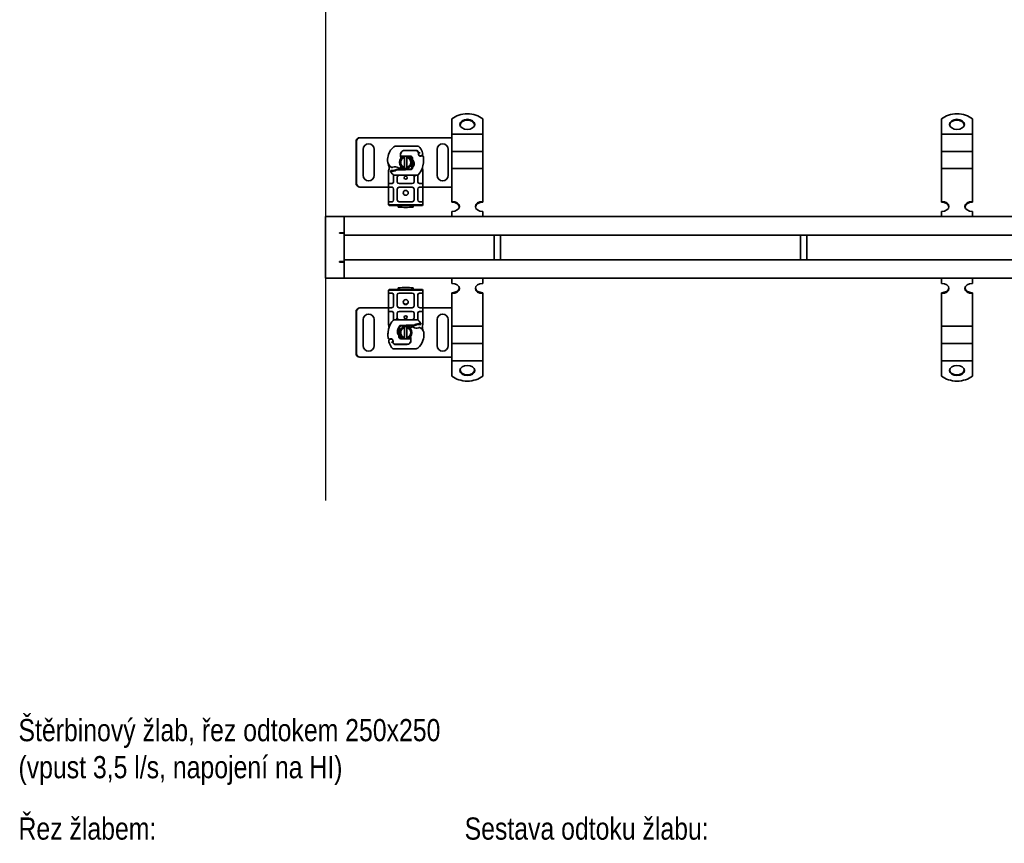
# Model space of a CAD drawing. Header units: millimetres. Extents: x -300186 to 535068, y -28581 to 763298.
# Tile 88 of 256: x -1219 to -420, y 138328 to 138996. Entities that reach past the tile are written whole.
import ezdxf

# ---------------------------------------------------------------- set-up
doc = ezdxf.new("R2010")
doc.units = ezdxf.units.MM
doc.header["$LTSCALE"] = 10
doc.layers.add('ACO_TEXT', color=7, linetype='Continuous', lineweight=30)
doc.layers.add('Visible (ISO)', color=7, linetype='Continuous', lineweight=35)
doc.layers.add('netisk', color=30, linetype='Continuous', plot=False)
doc.styles.add('ACO', font='arial.ttf', dxfattribs={"width": 0.8})

msp = doc.modelspace()

# ---------------------------------------------------------------- linework, layer by layer
at = {"layer": 'netisk', "lineweight": -3}
msp.add_lwpolyline([(-970.748, 139750.134), (-970.748, 138605.895)], dxfattribs=at)
at = {"layer": 'Visible (ISO)'}
for p, q in [((-868.248, 138915.313), (-868.248, 138904.068)), ((-843.248, 138915.313), (-843.248, 138904.068)), ((-471.248, 138915.313), (-471.248, 138904.068)), ((-446.248, 138915.313), (-446.248, 138904.068)), ((-868.248, 138904.068), (-868.248, 138902.988)), ((-868.248, 138896.715), (-868.248, 138902.988)), ((-843.248, 138902.988), (-868.248, 138902.988)), ((-843.248, 138904.068), (-843.248, 138902.988)), ((-843.248, 138896.715), (-843.248, 138902.988)), ((-471.248, 138904.068), (-471.248, 138902.988)), ((-471.248, 138896.715), (-471.248, 138902.988)), ((-446.248, 138902.988), (-471.248, 138902.988)), ((-446.248, 138904.068), (-446.248, 138902.988)), ((-446.248, 138896.715), (-446.248, 138902.988)), ((-946.048, 138863.112), (-946.048, 138897.112)), ((-945.667, 138897.112), (-945.667, 138863.112)), ((-943.103, 138900.112), (-942.722, 138900.112)), ((-941.582, 138900.112), (-942.722, 138900.112)), ((-940.748, 138900.112), (-941.582, 138900.112)), ((-870.748, 138900.112), (-940.748, 138900.112)), ((-895.959, 138893.212), (-914.184, 138893.212)), ((-869.914, 138900.112), (-870.748, 138900.112)), ((-868.775, 138900.112), (-869.914, 138900.112)), ((-868.393, 138900.112), (-868.775, 138900.112)), ((-868.248, 138896.715), (-868.248, 138893.217)), ((-868.248, 138893.217), (-868.248, 138889.003)), ((-843.248, 138896.715), (-843.248, 138893.217)), ((-843.248, 138893.217), (-843.248, 138889.003)), ((-471.248, 138896.715), (-471.248, 138893.217)), ((-471.248, 138893.217), (-471.248, 138889.003)), ((-446.248, 138896.715), (-446.248, 138893.217)), ((-446.248, 138893.217), (-446.248, 138889.003)), ((-940.248, 138869.612), (-940.248, 138890.612)), ((-931.248, 138890.612), (-931.248, 138869.612)), ((-909.927, 138884.712), (-909.326, 138884.712)), ((-909.326, 138884.712), (-909.885, 138885.208)), ((-909.326, 138884.712), (-908.848, 138884.712)), ((-908.813, 138885.212), (-908.881, 138885.212)), ((-908.813, 138884.712), (-908.848, 138884.712)), ((-906.248, 138885.212), (-908.813, 138885.212)), ((-908.813, 138884.712), (-907.708, 138884.712)), ((-906.948, 138889.612), (-907.716, 138889.612)), ((-906.948, 138889.712), (-897.412, 138889.712)), ((-897.412, 138889.612), (-906.948, 138889.612)), ((-901.652, 138885.032), (-906.026, 138885.207)), ((-895.384, 138887.981), (-895.589, 138888.434)), ((-895.235, 138886.048), (-895.389, 138886.503)), ((-880.248, 138869.612), (-880.248, 138890.612)), ((-871.248, 138890.612), (-871.248, 138869.612)), ((-868.248, 138882.73), (-868.248, 138889.003)), ((-843.248, 138889.003), (-868.248, 138889.003)), ((-843.248, 138882.73), (-843.248, 138889.003)), ((-471.248, 138882.73), (-471.248, 138889.003)), ((-446.248, 138889.003), (-471.248, 138889.003)), ((-446.248, 138882.73), (-446.248, 138889.003)), ((-906.748, 138876.156), (-906.748, 138884.067)), ((-904.748, 138884.067), (-904.748, 138876.156)), ((-903.561, 138884.608), (-901.672, 138884.532)), ((-868.248, 138882.73), (-868.248, 138879.232)), ((-868.248, 138879.232), (-868.248, 138875.018)), ((-843.248, 138882.73), (-843.248, 138879.232)), ((-843.248, 138879.232), (-843.248, 138875.018)), ((-471.248, 138882.73), (-471.248, 138879.232)), ((-471.248, 138879.232), (-471.248, 138875.018)), ((-446.248, 138882.73), (-446.248, 138879.232)), ((-446.248, 138879.232), (-446.248, 138875.018)), ((-919.748, 138872.833), (-919.748, 138872.046)), ((-919.748, 138872.046), (-919.748, 138864.412)), ((-919.254, 138874.94), (-919.68, 138873.351)), ((-917.902, 138873.611), (-918.177, 138873.218)), ((-915.597, 138869.107), (-915.597, 138868.215)), ((-914.959, 138869.712), (-896.537, 138869.712)), ((-913.239, 138874.346), (-912.315, 138874.612)), ((-912.315, 138874.612), (-912.663, 138874.112)), ((-912.663, 138874.112), (-906.248, 138874.112)), ((-906.248, 138874.612), (-912.315, 138874.612)), ((-901.672, 138874.791), (-906.046, 138874.616)), ((-906.026, 138874.116), (-901.652, 138874.291)), ((-895.899, 138868.215), (-895.899, 138869.107)), ((-891.748, 138872.046), (-891.748, 138873.011)), ((-891.748, 138864.412), (-891.748, 138872.046)), ((-868.248, 138868.745), (-868.248, 138875.018)), ((-843.248, 138875.018), (-868.248, 138875.018)), ((-868.248, 138868.745), (-868.248, 138865.247)), ((-843.248, 138868.745), (-843.248, 138875.018)), ((-843.248, 138868.745), (-843.248, 138865.247)), ((-471.248, 138868.745), (-471.248, 138875.018)), ((-446.248, 138875.018), (-471.248, 138875.018)), ((-471.248, 138868.745), (-471.248, 138865.247)), ((-446.248, 138868.745), (-446.248, 138875.018)), ((-446.248, 138868.745), (-446.248, 138865.247)), ((-919.748, 138864.412), (-919.748, 138862.412)), ((-919.748, 138862.412), (-919.748, 138860.412)), ((-919.248, 138862.912), (-917.097, 138862.912)), ((-915.597, 138868.215), (-915.597, 138864.412)), ((-912.597, 138864.412), (-912.597, 138868.212)), ((-900.399, 138862.912), (-911.097, 138862.912)), ((-898.899, 138868.212), (-898.899, 138864.412)), ((-895.899, 138864.412), (-895.899, 138868.215)), ((-894.399, 138862.912), (-892.248, 138862.912)), ((-891.748, 138862.412), (-891.748, 138864.412)), ((-891.748, 138860.412), (-891.748, 138862.412)), ((-868.248, 138865.247), (-868.248, 138862.113)), ((-868.248, 138862.113), (-868.248, 138848.486)), ((-843.248, 138865.247), (-843.248, 138862.113)), ((-843.248, 138862.113), (-843.248, 138848.486)), ((-471.248, 138865.247), (-471.248, 138862.113)), ((-471.248, 138862.113), (-471.248, 138848.486)), ((-446.248, 138865.247), (-446.248, 138862.113)), ((-446.248, 138862.113), (-446.248, 138848.486)), ((-943.103, 138860.112), (-942.722, 138860.112)), ((-942.722, 138860.112), (-941.582, 138860.112)), ((-941.582, 138860.112), (-940.748, 138860.112)), ((-940.748, 138860.112), (-919.748, 138860.112)), ((-919.748, 138860.412), (-919.748, 138858.412)), ((-919.748, 138858.412), (-919.748, 138849.612)), ((-917.097, 138859.912), (-919.248, 138859.912)), ((-917.153, 138860.112), (-917.153, 138860.112)), ((-915.597, 138858.412), (-915.597, 138849.612)), ((-912.597, 138849.612), (-912.597, 138858.412)), ((-911.097, 138859.912), (-900.399, 138859.912)), ((-898.899, 138858.412), (-898.899, 138849.612)), ((-895.899, 138849.612), (-895.899, 138858.412)), ((-892.248, 138859.912), (-894.399, 138859.912)), ((-894.344, 138860.112), (-894.344, 138860.112)), ((-891.748, 138858.412), (-891.748, 138860.412)), ((-891.748, 138860.112), (-870.748, 138860.112)), ((-891.748, 138849.612), (-891.748, 138858.412)), ((-870.748, 138860.112), (-869.914, 138860.112)), ((-869.914, 138860.112), (-868.775, 138860.112)), ((-868.393, 138860.112), (-868.775, 138860.112)), ((-919.748, 138849.612), (-919.748, 138847.612)), ((-919.748, 138847.612), (-919.748, 138845.612)), ((-919.748, 138845.612), (-916.748, 138845.612)), ((-919.748, 138845.612), (-919.248, 138845.112)), ((-919.248, 138848.112), (-917.097, 138848.112)), ((-916.748, 138845.112), (-919.248, 138845.112)), ((-894.748, 138845.612), (-916.748, 138845.612)), ((-916.748, 138845.112), (-894.748, 138845.112)), ((-911.748, 138845.112), (-911.748, 138843.912)), ((-900.399, 138848.112), (-911.097, 138848.112)), ((-899.748, 138843.912), (-899.748, 138845.112)), ((-894.748, 138845.612), (-891.748, 138845.612)), ((-892.248, 138845.112), (-894.748, 138845.112)), ((-894.399, 138848.112), (-892.248, 138848.112)), ((-892.248, 138845.112), (-891.748, 138845.612)), ((-891.748, 138847.612), (-891.748, 138849.612)), ((-891.748, 138845.612), (-891.748, 138847.612)), ((-868.248, 138847.754), (-868.248, 138848.486)), ((-843.248, 138848.486), (-843.248, 138847.754)), ((-471.248, 138847.754), (-471.248, 138848.486)), ((-446.248, 138848.486), (-446.248, 138847.754)), ((-868.248, 138840.302), (-868.248, 138836.112)), ((-843.248, 138840.302), (-843.248, 138836.112)), ((-471.248, 138840.302), (-471.248, 138836.112)), ((-446.248, 138840.302), (-446.248, 138836.112)), ((-970.748, 138786.112), (-970.748, 138836.112)), ((-967.748, 138836.112), (-970.748, 138836.112)), ((-967.748, 138836.112), (-955.748, 138836.112)), ((-955.748, 138836.112), (1404.252, 138836.112)), ((-955.748, 138836.112), (-955.748, 138823.012)), ((-955.748, 138824.112), (-955.748, 138833.112)), ((-959.498, 138823.012), (-955.748, 138823.012)), ((-959.498, 138822.612), (-959.498, 138823.012)), ((-959.498, 138822.612), (-958.748, 138822.612)), ((-955.748, 138822.612), (-958.748, 138822.612)), ((-957.248, 138823.012), (-957.248, 138822.612)), ((-955.748, 138823.012), (-955.748, 138821.112)), ((1404.252, 138821.112), (-955.748, 138821.112)), ((-955.748, 138821.112), (-955.748, 138801.112)), ((-955.739, 138821.112), (-955.739, 138811.661)), ((-833.998, 138801.112), (-833.998, 138821.112)), ((-828.998, 138801.112), (-828.998, 138821.112)), ((-585.498, 138801.112), (-585.498, 138821.112)), ((-580.498, 138801.112), (-580.498, 138821.112)), ((-955.739, 138810.562), (-955.739, 138801.112)), ((-959.498, 138799.212), (-959.498, 138799.612)), ((-959.498, 138799.612), (-958.748, 138799.612)), ((-955.748, 138799.212), (-959.498, 138799.212)), ((-955.748, 138799.612), (-958.748, 138799.612)), ((-957.248, 138799.612), (-957.248, 138799.212)), ((-955.748, 138801.112), (1404.252, 138801.112)), ((-955.748, 138801.112), (-955.748, 138799.212)), ((-955.748, 138799.212), (-955.748, 138786.112)), ((-955.748, 138789.112), (-955.748, 138798.112)), ((-970.748, 138786.112), (-967.748, 138786.112)), ((-955.748, 138786.112), (-967.748, 138786.112)), ((1404.252, 138786.112), (-955.748, 138786.112)), ((-868.248, 138781.922), (-868.248, 138786.112)), ((-843.248, 138781.922), (-843.248, 138786.112)), ((-471.248, 138781.922), (-471.248, 138786.112)), ((-446.248, 138781.922), (-446.248, 138786.112)), ((-919.248, 138777.112), (-919.748, 138776.612)), ((-916.748, 138776.612), (-919.748, 138776.612)), ((-919.748, 138776.612), (-919.748, 138774.612)), ((-919.748, 138774.612), (-919.748, 138772.612)), ((-919.248, 138777.112), (-916.748, 138777.112)), ((-917.097, 138774.112), (-919.248, 138774.112)), ((-894.748, 138777.112), (-916.748, 138777.112)), ((-916.748, 138776.612), (-894.748, 138776.612)), ((-911.748, 138778.311), (-911.748, 138777.112)), ((-911.097, 138774.112), (-900.399, 138774.112)), ((-899.748, 138777.112), (-899.748, 138778.311)), ((-894.748, 138777.112), (-892.248, 138777.112)), ((-891.748, 138776.612), (-894.748, 138776.612)), ((-892.248, 138774.112), (-894.399, 138774.112)), ((-891.748, 138776.612), (-892.248, 138777.112)), ((-891.748, 138774.612), (-891.748, 138776.612)), ((-891.748, 138772.612), (-891.748, 138774.612)), ((-868.248, 138773.738), (-868.248, 138774.469)), ((-868.248, 138760.11), (-868.248, 138773.738)), ((-843.248, 138774.469), (-843.248, 138773.738)), ((-843.248, 138760.11), (-843.248, 138773.738)), ((-471.248, 138773.738), (-471.248, 138774.469)), ((-471.248, 138760.11), (-471.248, 138773.738)), ((-446.248, 138774.469), (-446.248, 138773.738)), ((-446.248, 138760.11), (-446.248, 138773.738)), ((-919.748, 138772.612), (-919.748, 138763.812)), ((-915.597, 138772.612), (-915.597, 138763.812)), ((-912.597, 138763.812), (-912.597, 138772.612)), ((-898.899, 138772.612), (-898.899, 138763.812)), ((-895.899, 138763.812), (-895.899, 138772.612)), ((-891.748, 138763.812), (-891.748, 138772.612)), ((-946.048, 138725.112), (-946.048, 138759.112)), ((-945.667, 138759.112), (-945.667, 138725.112)), ((-943.103, 138762.112), (-942.722, 138762.112)), ((-941.582, 138762.112), (-942.722, 138762.112)), ((-940.748, 138762.112), (-941.582, 138762.112)), ((-919.748, 138762.112), (-940.748, 138762.112)), ((-919.748, 138763.812), (-919.748, 138761.812)), ((-919.748, 138761.812), (-919.748, 138759.812)), ((-919.748, 138759.812), (-919.748, 138757.812)), ((-919.748, 138757.812), (-919.748, 138750.177)), ((-919.248, 138762.312), (-917.097, 138762.312)), ((-917.097, 138759.312), (-919.248, 138759.312)), ((-917.153, 138762.112), (-917.153, 138762.112)), ((-915.597, 138757.812), (-915.597, 138754.008)), ((-912.597, 138754.012), (-912.597, 138757.812)), ((-900.399, 138762.312), (-911.097, 138762.312)), ((-911.097, 138759.312), (-900.399, 138759.312)), ((-898.899, 138757.812), (-898.899, 138754.012)), ((-895.899, 138754.008), (-895.899, 138757.812)), ((-894.399, 138762.312), (-892.248, 138762.312)), ((-892.248, 138759.312), (-894.399, 138759.312)), ((-894.344, 138762.112), (-894.344, 138762.112)), ((-891.748, 138761.812), (-891.748, 138763.812)), ((-870.748, 138762.112), (-891.748, 138762.112)), ((-891.748, 138759.812), (-891.748, 138761.812)), ((-891.748, 138757.812), (-891.748, 138759.812)), ((-891.748, 138750.177), (-891.748, 138757.812)), ((-869.914, 138762.112), (-870.748, 138762.112)), ((-868.775, 138762.112), (-869.914, 138762.112)), ((-868.393, 138762.112), (-868.775, 138762.112)), ((-868.248, 138756.976), (-868.248, 138760.11)), ((-868.248, 138753.478), (-868.248, 138756.976)), ((-843.248, 138756.976), (-843.248, 138760.11)), ((-843.248, 138753.478), (-843.248, 138756.976)), ((-471.248, 138756.976), (-471.248, 138760.11)), ((-471.248, 138753.478), (-471.248, 138756.976)), ((-446.248, 138756.976), (-446.248, 138760.11)), ((-446.248, 138753.478), (-446.248, 138756.976)), ((-940.248, 138731.612), (-940.248, 138752.612)), ((-931.248, 138752.612), (-931.248, 138731.612)), ((-919.748, 138750.177), (-919.748, 138749.212)), ((-915.597, 138754.008), (-915.597, 138753.117)), ((-896.537, 138752.512), (-914.959, 138752.512)), ((-895.899, 138753.117), (-895.899, 138754.008)), ((-893.594, 138748.613), (-893.319, 138749.005)), ((-891.748, 138749.39), (-891.748, 138750.177)), ((-880.248, 138731.612), (-880.248, 138752.612)), ((-871.248, 138752.612), (-871.248, 138731.612)), ((-868.248, 138753.478), (-868.248, 138747.205)), ((-843.248, 138753.478), (-843.248, 138747.205)), ((-471.248, 138753.478), (-471.248, 138747.205)), ((-446.248, 138753.478), (-446.248, 138747.205)), ((-905.47, 138748.107), (-909.844, 138747.932)), ((-909.824, 138747.432), (-905.45, 138747.608)), ((-906.748, 138738.156), (-906.748, 138746.067)), ((-898.833, 138748.112), (-905.248, 138748.112)), ((-905.248, 138747.612), (-899.181, 138747.612)), ((-904.748, 138746.067), (-904.748, 138738.156)), ((-899.181, 138747.612), (-898.833, 138748.112)), ((-898.257, 138747.877), (-899.181, 138747.612)), ((-892.242, 138747.283), (-891.816, 138748.873)), ((-868.248, 138742.991), (-868.248, 138747.205)), ((-868.248, 138747.205), (-843.248, 138747.205)), ((-868.248, 138739.493), (-868.248, 138742.991)), ((-843.248, 138742.991), (-843.248, 138747.205)), ((-843.248, 138739.493), (-843.248, 138742.991)), ((-471.248, 138742.991), (-471.248, 138747.205)), ((-471.248, 138747.205), (-446.248, 138747.205)), ((-471.248, 138739.493), (-471.248, 138742.991)), ((-446.248, 138742.991), (-446.248, 138747.205)), ((-446.248, 138739.493), (-446.248, 138742.991)), ((-916.262, 138736.175), (-916.107, 138735.72)), ((-916.112, 138734.242), (-915.907, 138733.789)), ((-909.844, 138737.191), (-905.47, 138737.016)), ((-907.935, 138737.615), (-909.824, 138737.691)), ((-905.248, 138737.012), (-902.683, 138737.012)), ((-902.683, 138737.512), (-903.789, 138737.512)), ((-902.683, 138737.512), (-902.648, 138737.512)), ((-902.683, 138737.012), (-902.615, 138737.012)), ((-902.17, 138737.512), (-902.648, 138737.512)), ((-901.569, 138737.512), (-902.17, 138737.512)), ((-902.17, 138737.512), (-901.611, 138737.015)), ((-868.248, 138739.493), (-868.248, 138733.22)), ((-868.248, 138729.006), (-868.248, 138733.22)), ((-868.248, 138733.22), (-843.248, 138733.22)), ((-843.248, 138739.493), (-843.248, 138733.22)), ((-843.248, 138729.006), (-843.248, 138733.22)), ((-471.248, 138739.493), (-471.248, 138733.22)), ((-471.248, 138729.006), (-471.248, 138733.22)), ((-471.248, 138733.22), (-446.248, 138733.22)), ((-446.248, 138739.493), (-446.248, 138733.22)), ((-446.248, 138729.006), (-446.248, 138733.22)), ((-915.537, 138729.012), (-897.312, 138729.012)), ((-914.084, 138732.612), (-904.548, 138732.612)), ((-904.548, 138732.512), (-914.084, 138732.512)), ((-904.548, 138732.612), (-903.78, 138732.612)), ((-868.248, 138725.508), (-868.248, 138729.006)), ((-868.248, 138725.508), (-868.248, 138719.235)), ((-843.248, 138725.508), (-843.248, 138729.006)), ((-843.248, 138725.508), (-843.248, 138719.235)), ((-471.248, 138725.508), (-471.248, 138729.006)), ((-471.248, 138725.508), (-471.248, 138719.235)), ((-446.248, 138725.508), (-446.248, 138729.006)), ((-446.248, 138725.508), (-446.248, 138719.235)), ((-943.103, 138722.112), (-942.722, 138722.112)), ((-942.722, 138722.112), (-941.582, 138722.112)), ((-941.582, 138722.112), (-940.748, 138722.112)), ((-940.748, 138722.112), (-870.748, 138722.112)), ((-870.748, 138722.112), (-869.914, 138722.112)), ((-869.914, 138722.112), (-868.775, 138722.112)), ((-868.393, 138722.112), (-868.775, 138722.112)), ((-868.248, 138718.155), (-868.248, 138719.235)), ((-868.248, 138719.235), (-843.248, 138719.235)), ((-868.248, 138706.91), (-868.248, 138718.155)), ((-843.248, 138718.155), (-843.248, 138719.235)), ((-843.248, 138706.91), (-843.248, 138718.155)), ((-471.248, 138718.155), (-471.248, 138719.235)), ((-471.248, 138719.235), (-446.248, 138719.235)), ((-471.248, 138706.91), (-471.248, 138718.155)), ((-446.248, 138718.155), (-446.248, 138719.235)), ((-446.248, 138706.91), (-446.248, 138718.155))]:
    msp.add_line(p, q, dxfattribs=at)
for centre, radius in [((-905.748, 138867.662), 1.25), ((-905.748, 138855.412), 2), ((-905.748, 138766.812), 2), ((-905.748, 138754.562), 1.25)]:
    msp.add_circle(centre, radius, dxfattribs=at)
for centre, radius, start, end in [((-935.748, 138890.612), 4.5, 0, 180), ((-906.463, 138882.026), 14, 130.049805, 161.428872), ((-914.184, 138891.212), 2, 90, 130.049805), ((-895.959, 138891.212), 2, 31.993058, 90), ((-875.748, 138890.612), 4.5, 0, 180), ((-905.515, 138881.707), 15, 161.428872, 181.608611), ((-905.748, 138880.112), 5, 101.536959, 258.463041), ((-902.015, 138885.895), 8, 170.594428, 198.816173), ((-902.015, 138885.895), 7.9, 170.594428, 184.984532), ((-906.948, 138886.712), 3, 90, 170.594428), ((-906.948, 138886.712), 2.9, 90, 170.594428), ((-905.748, 138880.112), 5, 78.463041, 101.536959), ((-906.248, 138879.662), 5.55, 87.707557, 90), ((-905.748, 138880.112), 5, 281.536959, 78.463041), ((-901.712, 138883.533), 1.5, 344.700614, 87.707557), ((-897.412, 138887.612), 2.1, 25.016064, 90), ((-897.412, 138887.612), 2, 24.291063, 90), ((-914.448, 138879.662), 20.9, 23.268243, 25.016064), ((-893.598, 138887.111), 1.891, 160.068623, 198.730206), ((-893.695, 138887.112), 1.75, 152.56641, 19.747063), ((-895.658, 138887.858), 0.3, 340.068623, 24.291063), ((-894.288, 138886.369), 1, 198.730206, 231.398791), ((-893.695, 138887.112), 1.95, 231.398791, 296.051743), ((-914.448, 138879.662), 23.8, 19.747063, 31.993058), ((-892.399, 138884.461), 1, 5.82991, 116.051743), ((-914.512, 138881.455), 6, 181.608611, 235.959149), ((-905.748, 138879.662), 14, 187.172778, 195.233118), ((-905.748, 138880.112), 4.08, 104.187983, 255.812017), ((-906.248, 138879.662), 5.05, 123.906755, 131.929174), ((-905.748, 138880.112), 4.08, 284.187983, 75.812017), ((-901.712, 138883.533), 1, 344.670664, 87.707557), ((-913.291, 138882.328), 22, 340.528995, 5.82991), ((-935.748, 138869.612), 4.5, 180, 0), ((-905.748, 138879.662), 14, 207.404614, 222.531854), ((-912.832, 138883.941), 9, 235.959149, 241.679841), ((-916.494, 138888.595), 15.05, 267.201453, 268.348671), ((-916.865, 138876.458), 0.5, 241.679841, 295.810573), ((-916.494, 138888.595), 15.55, 268.348676, 271.608611), ((-916.494, 138888.595), 15.05, 268.348676, 271.608611), ((-914.448, 138871.462), 5.05, 59.490078, 108.992638), ((-916.241, 138879.598), 6.05, 271.608611, 299.753211), ((-914.959, 138871.212), 1.5, 222.531854, 270), ((-916.241, 138879.598), 6.55, 271.608611, 303.107705), ((-911.097, 138868.212), 1.5, 90, 180), ((-911.138, 138875.916), 0.5, 233.384817, 296.268951), ((-913.13, 138879.952), 5, 296.268951, 311.169435), ((-906.248, 138879.662), 5.05, 224.023286, 270), ((-912.8, 138879.575), 4.5, 311.169435, 319.683883), ((-905.748, 138880.112), 5, 258.463041, 281.536959), ((-906.248, 138879.662), 5.05, 270, 272.292443), ((-906.248, 138879.662), 5.55, 270, 272.292443), ((-901.712, 138875.79), 1, 272.292443, 15.763757), ((-901.712, 138875.79), 1.5, 272.292443, 7.399337), ((-900.399, 138868.212), 1.5, 38.57673, 42.341617), ((-900.399, 138868.212), 1.5, 0, 38.57673), ((-896.537, 138871.212), 1.5, 270, 317.468146), ((-905.748, 138879.662), 14, 317.468146, 340.528995), ((-875.748, 138869.612), 4.5, 180, 0), ((-917.097, 138864.412), 1.5, 280.041733, 0), ((-911.097, 138864.412), 1.5, 180, 270), ((-900.399, 138864.412), 1.5, 270, 0), ((-894.399, 138864.412), 1.5, 180, 259.958267), ((-917.097, 138858.412), 1.5, 0, 79.958267), ((-911.097, 138858.412), 1.5, 90, 180), ((-905.748, 138854.912), 2.25, 35.723822, 144.276178), ((-900.399, 138858.412), 1.5, 0, 90), ((-894.399, 138858.412), 1.5, 100.041733, 180), ((-917.097, 138849.612), 1.5, 280.041733, 0), ((-911.097, 138849.612), 1.5, 180, 270), ((-900.399, 138849.612), 1.5, 270, 0), ((-894.399, 138849.612), 1.5, 180, 259.958267), ((-905.748, 138903.612), 60, 264.26083, 275.73917), ((-917.097, 138772.612), 1.5, 0, 79.958267), ((-911.097, 138772.612), 1.5, 90, 180), ((-905.748, 138718.612), 60, 84.26083, 95.73917), ((-900.399, 138772.612), 1.5, 0, 90), ((-894.399, 138772.612), 1.5, 100.041733, 180), ((-905.748, 138767.311), 2.25, 215.723822, 324.276178), ((-935.748, 138752.612), 4.5, 0, 180), ((-917.097, 138763.812), 1.5, 280.041733, 0), ((-917.097, 138757.812), 1.5, 0, 79.958267), ((-911.097, 138763.812), 1.5, 180, 270), ((-911.097, 138757.812), 1.5, 90, 180), ((-900.399, 138763.812), 1.5, 270, 0), ((-900.399, 138757.812), 1.5, 0, 90), ((-894.399, 138763.812), 1.5, 180, 259.958267), ((-894.399, 138757.812), 1.5, 100.041733, 180), ((-875.748, 138752.612), 4.5, 0, 180), ((-905.748, 138742.562), 14, 137.468146, 160.528995), ((-914.959, 138751.012), 1.5, 90, 137.468146), ((-911.097, 138754.012), 1.5, 180, 218.57673), ((-911.097, 138754.012), 1.5, 218.57673, 222.341617), ((-900.399, 138754.012), 1.5, 270, 0), ((-895.255, 138742.625), 6.55, 91.608611, 123.107705), ((-896.537, 138751.012), 1.5, 42.531854, 90), ((-895.002, 138733.629), 15.55, 88.348676, 91.608611), ((-905.748, 138742.562), 14, 27.404614, 42.531854), ((-898.206, 138739.895), 22, 160.528995, 185.82991), ((-909.784, 138746.433), 1.5, 92.292443, 187.399337), ((-909.784, 138746.433), 1, 92.292443, 195.763757), ((-905.748, 138742.112), 5, 101.536959, 258.463041), ((-905.748, 138742.112), 4.08, 104.187983, 255.812017), ((-905.748, 138742.112), 5, 78.463041, 101.536959), ((-905.248, 138742.562), 5.55, 90, 92.292443), ((-905.248, 138742.562), 5.05, 90, 92.292443), ((-905.248, 138742.562), 5.05, 44.023286, 90), ((-905.748, 138742.112), 5, 281.536959, 78.463041), ((-905.748, 138742.112), 4.08, 284.187983, 75.812017), ((-898.696, 138742.648), 4.5, 131.169435, 139.683883), ((-898.367, 138742.272), 5, 116.268951, 131.169435), ((-900.358, 138746.307), 0.5, 53.384817, 116.268951), ((-897.048, 138750.762), 5.05, 239.490078, 288.992638), ((-895.255, 138742.625), 6.05, 91.608611, 119.753211), ((-895.002, 138733.629), 15.05, 88.348676, 91.608611), ((-894.632, 138745.765), 0.5, 61.679841, 115.810573), ((-895.002, 138733.628), 15.05, 87.201453, 88.348671), ((-898.664, 138738.283), 9, 55.959149, 61.679841), ((-896.985, 138740.769), 6, 1.608611, 55.959149), ((-905.748, 138742.562), 14, 7.172778, 15.233118), ((-919.097, 138737.762), 1, 185.82991, 296.051743), ((-917.801, 138735.112), 1.75, 332.56641, 199.747063), ((-897.048, 138742.562), 23.8, 199.747063, 211.993058), ((-917.801, 138735.112), 1.95, 51.398791, 116.051743), ((-917.209, 138735.854), 1, 18.730206, 51.398791), ((-897.048, 138742.562), 20.9, 203.268243, 205.016064), ((-915.838, 138734.366), 0.3, 160.068623, 204.291063), ((-917.898, 138735.113), 1.891, 340.068623, 18.730206), ((-914.084, 138734.612), 2.1, 205.016064, 270), ((-914.084, 138734.612), 2, 204.291063, 270), ((-909.784, 138738.69), 1.5, 164.700614, 267.707557), ((-909.784, 138738.69), 1, 164.670664, 267.707557), ((-905.748, 138742.112), 5, 258.463041, 281.536959), ((-905.248, 138742.562), 5.55, 267.707557, 270), ((-904.548, 138735.512), 2.9, 270, 350.594428), ((-904.548, 138735.512), 3, 270, 350.594428), ((-905.248, 138742.562), 5.05, 303.906755, 311.929174), ((-909.481, 138736.329), 8, 350.594428, 18.816173), ((-909.481, 138736.329), 7.9, 350.594428, 4.984532), ((-905.033, 138740.197), 14, 310.049805, 341.428872), ((-905.981, 138740.516), 15, 341.428872, 1.608611), ((-935.748, 138731.612), 4.5, 180, 0), ((-915.537, 138731.012), 2, 211.993058, 270), ((-897.312, 138731.012), 2, 270, 310.049805), ((-875.748, 138731.612), 4.5, 180, 0)]:
    msp.add_arc(centre, radius, start, end, dxfattribs=at)
for centre, major_axis, ratio, start_param, end_param in [((-855.748, 138908.501), (-16, 0), 0.6819984, 3.8157232, 5.6090548), ((-458.748, 138908.501), (-16, 0), 0.6819984, 3.8157232, 5.6090548), ((-855.748, 138910.157), (6, 0), 0.6819984, 0.0894834, 3.0521092), ((-458.748, 138910.157), (6, 0), 0.6819984, 0.0894834, 3.0521092), ((-943.103, 138897.112), (0, 3), 0.9816272, 0, 1.5707963), ((-942.722, 138897.112), (0, 3), 0.9816272, 0, 1.5707963), ((-868.775, 138897.112), (0, 3), 0.9816272, 6.1034425, 6.2831853), ((-868.393, 138897.112), (0, 3), 0.9816272, 6.2339758, 6.2831853), ((-903.452, 138879.953), (2.762, -2.806), 0.9486785, 1.5705923, 1.5808062), ((-901.401, 138883.347), (0.675, 1.127), 0.8654957, 4.6404634, 5.0249285), ((-900.399, 138868.212), (2, 0), 0.75, 0.673291, 1.5707963), ((-900.399, 138868.212), (2, 0), 0.75, 0, 0.673291), ((-892.696, 138876.087), (0.497, -0.052), 0.800335, 6.0474348, 6.3234718), ((-892.696, 138876.087), (0.497, -0.052), 0.800335, 6.2810108, 6.342326), ((-892.625, 138875.022), (0.494, 0.078), 0.5235045, 0.0005288, 0.0081436), ((-892.625, 138875.022), (0.494, 0.078), 0.5235045, 0.0005288, 0.0081436), ((-943.103, 138863.112), (0, -3), 0.9816272, 4.712389, 6.2831853), ((-942.722, 138863.112), (0, -3), 0.9816272, 4.712389, 6.2831853), ((-868.775, 138863.112), (0, -3), 0.9816272, 0, 0.1797428), ((-868.393, 138863.112), (0, -3), 0.9816272, 0, 0.0492095), ((-868.248, 138844.394), (6, 0), 0.6819984, 4.712389, 7.8539816), ((-868.248, 138843.662), (6, 0), 0.6819984, 0.0894834, 1.5707963), ((-843.248, 138844.394), (-6, 0), 0.6819984, 4.712389, 7.8539816), ((-843.248, 138843.662), (-6, 0), 0.6819984, 4.712389, 6.1937019), ((-471.248, 138844.394), (6, 0), 0.6819984, 4.712389, 7.8539816), ((-471.248, 138843.662), (6, 0), 0.6819984, 0.0894834, 1.5707963), ((-446.248, 138844.394), (-6, 0), 0.6819984, 4.712389, 7.8539816), ((-446.248, 138843.662), (-6, 0), 0.6819984, 4.712389, 6.1937019), ((-955.748, 138811.112), (0, -1.5), 0.0063179, 1.1955778, 1.9460149), ((-868.248, 138777.83), (6, 0), 0.6819984, 4.712389, 7.8539816), ((-843.248, 138777.83), (-6, 0), 0.6819984, 4.712389, 7.8539816), ((-471.248, 138777.83), (6, 0), 0.6819984, 4.712389, 7.8539816), ((-446.248, 138777.83), (-6, 0), 0.6819984, 4.712389, 7.8539816), ((-868.248, 138778.561), (6, 0), 0.6819984, 4.712389, 6.1937019), ((-843.248, 138778.561), (-6, 0), 0.6819984, 0.0894834, 1.5707963), ((-471.248, 138778.561), (6, 0), 0.6819984, 4.712389, 6.1937019), ((-446.248, 138778.561), (-6, 0), 0.6819984, 0.0894834, 1.5707963), ((-943.103, 138759.112), (0, 3), 0.9816272, 0, 1.5707963), ((-942.722, 138759.112), (0, 3), 0.9816272, 0, 1.5707963), ((-868.775, 138759.112), (0, 3), 0.9816272, 6.1034425, 6.2831853), ((-868.393, 138759.112), (0, 3), 0.9816272, 6.2339758, 6.2831853), ((-911.097, 138754.012), (-2, 0), 0.75, 0, 0.673291), ((-911.097, 138754.012), (-2, 0), 0.75, 0.673291, 1.5707963), ((-918.871, 138747.201), (-0.494, -0.078), 0.5235045, 0.0005288, 0.0081436), ((-918.871, 138747.201), (-0.494, -0.078), 0.5235045, 0.0005288, 0.0081436), ((-918.8, 138746.137), (-0.497, 0.052), 0.800335, 6.0474348, 6.3234718), ((-918.8, 138746.137), (-0.497, 0.052), 0.800335, 6.2810108, 6.342326), ((-910.095, 138738.876), (-0.675, -1.127), 0.8654957, 4.6404634, 5.0249285), ((-908.044, 138742.27), (-2.762, 2.806), 0.9486785, 1.5705923, 1.5808062), ((-943.103, 138725.112), (0, -3), 0.9816272, 4.712389, 6.2831853), ((-942.722, 138725.112), (0, -3), 0.9816272, 4.712389, 6.2831853), ((-868.775, 138725.112), (0, -3), 0.9816272, 0, 0.1797428), ((-868.393, 138725.112), (0, -3), 0.9816272, 0, 0.0492095), ((-855.748, 138712.066), (-6, 0), 0.6819984, 0.0894834, 3.0521092), ((-458.748, 138712.066), (-6, 0), 0.6819984, 0.0894834, 3.0521092), ((-855.748, 138713.722), (16, 0), 0.6819984, 3.8157232, 5.6090548), ((-458.748, 138713.722), (16, 0), 0.6819984, 3.8157232, 5.6090548)]:
    msp.add_ellipse(centre, major_axis=major_axis, ratio=ratio, start_param=start_param, end_param=end_param, dxfattribs=at)
for centre, major_axis in [((-855.748, 138910.888), (-6, 0)), ((-458.748, 138910.888), (-6, 0)), ((-855.748, 138711.335), (6, 0)), ((-458.748, 138711.335), (6, 0))]:
    msp.add_ellipse(centre, major_axis=major_axis, ratio=0.6819984, dxfattribs=at)
for points, knots in [([(-908.881, 138885.212), (-908.991, 138885.212), (-909.112, 138885.211), (-909.272, 138885.211), (-909.4, 138885.211), (-909.514, 138885.21), (-909.657, 138885.209), (-909.749, 138885.209), (-909.827, 138885.208), (-909.872, 138885.208), (-909.885, 138885.208), (-909.885, 138885.208)], [-0.73937491, -0.73937491, -0.73937491, -0.73937491, -0.70828524, -0.70828524, -0.68958817, -0.6708911, -0.6708911, -0.63379815, -0.63379815, -0.6153592, -0.59692025, -0.59692025, -0.59692025, -0.59692025]), ([(-894.095, 138887.746), (-894.096, 138887.746), (-894.098, 138887.747), (-894.192, 138887.777), (-894.286, 138887.801), (-894.474, 138887.841), (-894.568, 138887.857), (-894.778, 138887.886), (-894.888, 138887.896), (-895.066, 138887.91), (-895.134, 138887.913), (-895.225, 138887.917), (-895.248, 138887.918), (-895.248, 138887.918)], [-0.0004584, -0.0004584, -0.0004584, -0.0004584, 0, 0, 0.02913138, 0.02913138, 0.0589228, 0.0589228, 0.09920174, 0.09920174, 0.13620105, 0.13620105, 0.17180901, 0.17180901, 0.17180901, 0.17180901]), ([(-892.838, 138885.36), (-892.939, 138885.31), (-893.04, 138885.272), (-893.352, 138885.18), (-893.558, 138885.159), (-893.907, 138885.169), (-894.055, 138885.191), (-894.298, 138885.255), (-894.396, 138885.29), (-894.651, 138885.405), (-894.793, 138885.499), (-894.909, 138885.59)], [-1.75335063, -1.75335063, -1.75335063, -1.75335063, -1.69086956, -1.69086956, -1.5574964, -1.5574964, -1.44651522, -1.44651522, -1.36142111, -1.36142111, -1.20865089, -1.20865089, -1.20865089, -1.20865089]), ([(-891.404, 138884.563), (-891.405, 138884.564), (-891.405, 138884.565), (-891.432, 138884.826), (-891.562, 138885.082), (-891.796, 138885.259)], [-0.000249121, -0.000249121, -0.000249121, -0.000249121, 0, 0, 0.051262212, 0.051262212, 0.051262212, 0.051262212]), ([(-919.914, 138878.844), (-919.892, 138878.799), (-919.873, 138878.757), (-919.856, 138878.717), (-919.839, 138878.677), (-919.823, 138878.638), (-919.809, 138878.6), (-919.795, 138878.562), (-919.781, 138878.524), (-919.768, 138878.485), (-919.742, 138878.406), (-919.718, 138878.322), (-919.695, 138878.227), (-919.673, 138878.133), (-919.653, 138878.027), (-919.639, 138877.914)], [0, 0, 0, 0, 0.1428571, 0.1428571, 0.1428571, 0.2857143, 0.2857143, 0.2857143, 0.4285714, 0.4285714, 0.4285714, 0.7142857, 0.7142857, 0.7142857, 1, 1, 1, 1]), ([(-900.9, 138882.68), (-900.877, 138882.777), (-900.853, 138882.875), (-900.803, 138883.069), (-900.777, 138883.166), (-900.75, 138883.262)], [0.000086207, 0.000086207, 0.000086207, 0.000086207, 0.034187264, 0.034187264, 0.068336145, 0.068336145, 0.068336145, 0.068336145]), ([(-900.79, 138882.572), (-899.984, 138881.753), (-899.542, 138880.579), (-899.604, 138879.437), (-899.661, 138878.393), (-900.135, 138877.366), (-900.9, 138876.643)], [-1.690857, -1.690857, -1.690857, -1.690857, -0.8595433, -0.8595433, -0.8595433, -0.0993036, -0.0993036, -0.0993036, -0.0993036]), ([(-900.748, 138883.269), (-900.736, 138883.159), (-900.737, 138883.048), (-900.761, 138882.825), (-900.785, 138882.711), (-900.818, 138882.601)], [0, 0, 0, 0, 0.035252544, 0.035252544, 0.073381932, 0.073381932, 0.073381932, 0.073381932]), ([(-900.79, 138882.572), (-900.736, 138882.587), (-900.683, 138882.604), (-900.578, 138882.641), (-900.527, 138882.661), (-900.477, 138882.683)], [0.000051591, 0.000051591, 0.000051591, 0.000051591, 0.018712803, 0.018712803, 0.037300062, 0.037300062, 0.037300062, 0.037300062]), ([(-900.477, 138882.683), (-899.562, 138881.852), (-899.007, 138880.636), (-898.967, 138879.403), (-898.926, 138878.164), (-899.401, 138876.922), (-900.225, 138875.983)], [0.15146889, 0.15146889, 0.15146889, 0.15146889, 0.52302034, 0.52302034, 0.52302034, 0.89631596, 0.89631596, 0.89631596, 0.89631596]), ([(-891.814, 138877.556), (-891.793, 138877.651), (-891.771, 138877.754), (-891.749, 138877.86), (-891.748, 138877.867)], [-1.16357451, -1.16357451, -1.16357451, -1.16357451, -1.126207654, -1.123496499, -1.123496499, -1.123496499, -1.123496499]), ([(-891.409, 138880.05), (-891.395, 138880.181), (-891.372, 138880.427), (-891.352, 138880.676), (-891.344, 138880.792)], [-0.873699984, -0.873699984, -0.873699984, -0.873699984, -0.831989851, -0.795991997, -0.795991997, -0.795991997, -0.795991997]), ([(-919.256, 138875.983), (-919.256, 138875.982), (-919.256, 138875.981), (-919.167, 138875.653), (-919.158, 138875.3), (-919.254, 138874.94)], [-0.00066404, -0.00066404, -0.00066404, -0.00066404, 0, 0, 0.17719751, 0.17719751, 0.17719751, 0.17719751]), ([(-918.177, 138873.218), (-918.177, 138873.218), (-918.163, 138873.213), (-918.105, 138873.196), (-918.061, 138873.184), (-917.929, 138873.153), (-917.835, 138873.133), (-917.589, 138873.094), (-917.429, 138873.076), (-917.253, 138873.064)], [-0.85555327, -0.85555327, -0.85555327, -0.85555327, -0.81811622, -0.81811622, -0.78070634, -0.78070634, -0.7363735, -0.7363735, -0.68381038, -0.68381038, -0.68381038, -0.68381038]), ([(-917.229, 138873.563), (-917.315, 138873.567), (-917.402, 138873.572), (-917.6, 138873.585), (-917.675, 138873.591), (-917.783, 138873.6), (-917.826, 138873.604), (-917.869, 138873.608), (-917.881, 138873.609), (-917.898, 138873.61), (-917.902, 138873.611), (-917.902, 138873.611)], [-0.052369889, -0.052369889, -0.052369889, -0.052369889, -0.045400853, -0.045400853, -0.035553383, -0.035553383, -0.019250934, -0.019250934, -0.009298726, -0.009298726, 0, 0, 0, 0]), ([(-917.253, 138873.064), (-917.202, 138873.061), (-917.15, 138873.059), (-917.046, 138873.054), (-916.994, 138873.053), (-916.942, 138873.051)], [0, 0, 0, 0, 0.015805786, 0.015805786, 0.031412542, 0.031412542, 0.031412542, 0.031412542]), ([(-916.647, 138876.008), (-916.647, 138876.008), (-916.634, 138876.014), (-916.609, 138876.026), (-916.584, 138876.038), (-916.549, 138876.054), (-916.507, 138876.073), (-916.396, 138876.123), (-916.242, 138876.185), (-916.092, 138876.237)], [0, 0, 0, 0, 0.019723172, 0.019723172, 0.019723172, 0.039446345, 0.039446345, 0.039446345, 0.092041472, 0.092041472, 0.092041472, 0.092041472]), ([(-916.028, 138870.159), (-916.028, 138870.159), (-916.027, 138870.158), (-915.943, 138870.072), (-915.828, 138869.927), (-915.665, 138869.598), (-915.597, 138869.321), (-915.597, 138869.107)], [-0.00066697, -0.00066697, -0.00066697, -0.00066697, 0, 0, 0.09581118, 0.14371677, 0.23952795, 0.23952795, 0.23952795, 0.23952795]), ([(-911.884, 138875.812), (-911.788, 138875.756), (-911.692, 138875.694), (-911.613, 138875.641), (-911.561, 138875.605), (-911.516, 138875.573), (-911.484, 138875.55), (-911.453, 138875.528), (-911.436, 138875.515), (-911.436, 138875.515)], [0, 0, 0, 0, 0.036947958, 0.036947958, 0.036947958, 0.061579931, 0.061579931, 0.061579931, 0.086211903, 0.086211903, 0.086211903, 0.086211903]), ([(-900.843, 138876.41), (-900.853, 138876.449), (-900.862, 138876.488), (-900.881, 138876.566), (-900.891, 138876.605), (-900.9, 138876.643)], [0.000052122, 0.000052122, 0.000052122, 0.000052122, 0.013409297, 0.013409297, 0.026714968, 0.026714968, 0.026714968, 0.026714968]), ([(-900.225, 138875.983), (-900.31, 138876.075), (-900.405, 138876.158), (-900.611, 138876.302), (-900.724, 138876.363), (-900.843, 138876.41)], [-0.08710808, -0.08710808, -0.08710808, -0.08710808, -0.043731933, -0.043731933, -0.000056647, -0.000056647, -0.000056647, -0.000056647]), ([(-899.291, 138869.222), (-899.404, 138869.345), (-899.528, 138869.439), (-899.838, 138869.613), (-900.032, 138869.677), (-900.286, 138869.708), (-900.343, 138869.712), (-900.399, 138869.712)], [0, 0, 0, 0, 0.07046505, 0.07046505, 0.16599187, 0.16599187, 0.19302108, 0.19302108, 0.19302108, 0.19302108]), ([(-895.899, 138869.107), (-895.899, 138869.321), (-895.831, 138869.598), (-895.668, 138869.927), (-895.554, 138870.072), (-895.469, 138870.158), (-895.469, 138870.159), (-895.468, 138870.159)], [0, 0, 0, 0, 0.09581118, 0.14371677, 0.23952795, 0.23952795, 0.24019492, 0.24019492, 0.24019492, 0.24019492]), ([(-892.199, 138876.034), (-892.206, 138875.962), (-892.209, 138875.869), (-892.2, 138875.638), (-892.186, 138875.493), (-892.157, 138875.262), (-892.145, 138875.183), (-892.132, 138875.102)], [0, 0, 0, 0, 0.04716283, 0.04716283, 0.10524063, 0.10524063, 0.13454168, 0.13454168, 0.13454168, 0.13454168]), ([(-892.193, 138876.091), (-892.194, 138876.087), (-892.194, 138876.082), (-892.196, 138876.071), (-892.196, 138876.065), (-892.197, 138876.055), (-892.198, 138876.052), (-892.198, 138876.051)], [0.023345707, 0.023345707, 0.023345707, 0.023345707, 0.025561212, 0.025561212, 0.029992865, 0.029992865, 0.034654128, 0.034654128, 0.034654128, 0.034654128]), ([(-892.131, 138875.1), (-892.069, 138874.705), (-891.978, 138874.271), (-891.857, 138873.753), (-891.839, 138873.679), (-891.822, 138873.606)], [0, 0, 0, 0, 0.14264146, 0.14264146, 0.16601152, 0.16601152, 0.16601152, 0.16601152]), ([(-915.597, 138753.117), (-915.597, 138752.902), (-915.665, 138752.625), (-915.828, 138752.296), (-915.943, 138752.152), (-916.027, 138752.065), (-916.028, 138752.065), (-916.028, 138752.064)], [0, 0, 0, 0, 0.09581118, 0.14371677, 0.23952795, 0.23952795, 0.24019492, 0.24019492, 0.24019492, 0.24019492]), ([(-912.206, 138753.001), (-912.092, 138752.878), (-911.968, 138752.784), (-911.659, 138752.61), (-911.465, 138752.546), (-911.21, 138752.515), (-911.154, 138752.512), (-911.097, 138752.512)], [0, 0, 0, 0, 0.07046505, 0.07046505, 0.16599187, 0.16599187, 0.19302108, 0.19302108, 0.19302108, 0.19302108]), ([(-895.468, 138752.064), (-895.469, 138752.065), (-895.469, 138752.065), (-895.554, 138752.152), (-895.668, 138752.296), (-895.831, 138752.625), (-895.899, 138752.902), (-895.899, 138753.117)], [-0.00066697, -0.00066697, -0.00066697, -0.00066697, 0, 0, 0.09581118, 0.14371677, 0.23952795, 0.23952795, 0.23952795, 0.23952795]), ([(-894.243, 138749.159), (-894.295, 138749.162), (-894.346, 138749.165), (-894.45, 138749.169), (-894.502, 138749.171), (-894.554, 138749.172)], [0, 0, 0, 0, 0.015805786, 0.015805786, 0.031412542, 0.031412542, 0.031412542, 0.031412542]), ([(-893.319, 138749.005), (-893.319, 138749.005), (-893.333, 138749.01), (-893.391, 138749.027), (-893.435, 138749.039), (-893.567, 138749.07), (-893.661, 138749.09), (-893.907, 138749.129), (-894.067, 138749.147), (-894.243, 138749.159)], [-0.85555327, -0.85555327, -0.85555327, -0.85555327, -0.81811622, -0.81811622, -0.78070634, -0.78070634, -0.7363735, -0.7363735, -0.68381038, -0.68381038, -0.68381038, -0.68381038]), ([(-920.087, 138742.173), (-920.101, 138742.043), (-920.125, 138741.797), (-920.144, 138741.547), (-920.152, 138741.431)], [-0.873699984, -0.873699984, -0.873699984, -0.873699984, -0.831989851, -0.795991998, -0.795991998, -0.795991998, -0.795991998]), ([(-919.682, 138744.667), (-919.703, 138744.572), (-919.725, 138744.469), (-919.747, 138744.363), (-919.749, 138744.356)], [-1.16357451, -1.16357451, -1.16357451, -1.16357451, -1.126207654, -1.123496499, -1.123496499, -1.123496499, -1.123496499]), ([(-919.365, 138747.123), (-919.427, 138747.518), (-919.518, 138747.953), (-919.639, 138748.47), (-919.657, 138748.544), (-919.675, 138748.618)], [0, 0, 0, 0, 0.14264146, 0.14264146, 0.16601152, 0.16601152, 0.16601152, 0.16601152]), ([(-919.297, 138746.19), (-919.29, 138746.261), (-919.287, 138746.355), (-919.296, 138746.586), (-919.31, 138746.731), (-919.34, 138746.961), (-919.351, 138747.04), (-919.364, 138747.121)], [0, 0, 0, 0, 0.04716283, 0.04716283, 0.10524063, 0.10524063, 0.13454168, 0.13454168, 0.13454168, 0.13454168]), ([(-919.303, 138746.132), (-919.302, 138746.137), (-919.302, 138746.141), (-919.301, 138746.152), (-919.3, 138746.158), (-919.299, 138746.168), (-919.299, 138746.171), (-919.299, 138746.173)], [0.023345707, 0.023345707, 0.023345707, 0.023345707, 0.025561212, 0.025561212, 0.029992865, 0.029992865, 0.034654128, 0.034654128, 0.034654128, 0.034654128]), ([(-911.02, 138739.54), (-911.935, 138740.371), (-912.489, 138741.587), (-912.529, 138742.82), (-912.57, 138744.059), (-912.095, 138745.302), (-911.272, 138746.24)], [0.15146889, 0.15146889, 0.15146889, 0.15146889, 0.52302034, 0.52302034, 0.52302034, 0.89631596, 0.89631596, 0.89631596, 0.89631596]), ([(-910.706, 138739.651), (-911.513, 138740.471), (-911.954, 138741.644), (-911.892, 138742.786), (-911.836, 138743.83), (-911.362, 138744.858), (-910.597, 138745.58)], [-1.690857, -1.690857, -1.690857, -1.690857, -0.8595433, -0.8595433, -0.8595433, -0.0993036, -0.0993036, -0.0993036, -0.0993036]), ([(-911.272, 138746.24), (-911.187, 138746.148), (-911.092, 138746.065), (-910.885, 138745.921), (-910.772, 138745.861), (-910.653, 138745.813)], [-0.08710808, -0.08710808, -0.08710808, -0.08710808, -0.043731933, -0.043731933, -0.000056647, -0.000056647, -0.000056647, -0.000056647]), ([(-910.653, 138745.813), (-910.643, 138745.774), (-910.634, 138745.736), (-910.615, 138745.658), (-910.605, 138745.619), (-910.597, 138745.58)], [0.000052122, 0.000052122, 0.000052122, 0.000052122, 0.013409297, 0.013409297, 0.026714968, 0.026714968, 0.026714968, 0.026714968]), ([(-899.612, 138746.411), (-899.708, 138746.468), (-899.804, 138746.529), (-899.883, 138746.582), (-899.936, 138746.618), (-899.981, 138746.65), (-900.012, 138746.673), (-900.043, 138746.695), (-900.06, 138746.708), (-900.06, 138746.708)], [0, 0, 0, 0, 0.036947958, 0.036947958, 0.036947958, 0.061579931, 0.061579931, 0.061579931, 0.086211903, 0.086211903, 0.086211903, 0.086211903]), ([(-894.849, 138746.215), (-894.849, 138746.215), (-894.863, 138746.209), (-894.887, 138746.197), (-894.912, 138746.186), (-894.948, 138746.169), (-894.989, 138746.15), (-895.101, 138746.101), (-895.254, 138746.038), (-895.405, 138745.987)], [0, 0, 0, 0, 0.019723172, 0.019723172, 0.019723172, 0.039446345, 0.039446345, 0.039446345, 0.092041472, 0.092041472, 0.092041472, 0.092041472]), ([(-894.268, 138748.661), (-894.181, 138748.656), (-894.094, 138748.651), (-893.896, 138748.638), (-893.821, 138748.632), (-893.713, 138748.623), (-893.671, 138748.62), (-893.628, 138748.616), (-893.615, 138748.614), (-893.598, 138748.613), (-893.594, 138748.613), (-893.594, 138748.613)], [-0.052369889, -0.052369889, -0.052369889, -0.052369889, -0.045400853, -0.045400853, -0.035553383, -0.035553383, -0.019250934, -0.019250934, -0.009298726, -0.009298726, 0, 0, 0, 0]), ([(-892.24, 138746.24), (-892.24, 138746.241), (-892.241, 138746.243), (-892.329, 138746.57), (-892.339, 138746.923), (-892.242, 138747.283)], [-0.00066404, -0.00066404, -0.00066404, -0.00066404, 0, 0, 0.17719751, 0.17719751, 0.17719751, 0.17719751]), ([(-891.582, 138743.379), (-891.604, 138743.424), (-891.623, 138743.466), (-891.64, 138743.506), (-891.657, 138743.547), (-891.673, 138743.585), (-891.687, 138743.623), (-891.702, 138743.661), (-891.715, 138743.699), (-891.728, 138743.738), (-891.754, 138743.817), (-891.779, 138743.901), (-891.801, 138743.996), (-891.823, 138744.091), (-891.843, 138744.196), (-891.858, 138744.31)], [0, 0, 0, 0, 0.1428571, 0.1428571, 0.1428571, 0.2857143, 0.2857143, 0.2857143, 0.4285714, 0.4285714, 0.4285714, 0.7142857, 0.7142857, 0.7142857, 1, 1, 1, 1]), ([(-920.092, 138737.66), (-920.092, 138737.659), (-920.092, 138737.658), (-920.064, 138737.398), (-919.935, 138737.142), (-919.7, 138736.964)], [-0.000249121, -0.000249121, -0.000249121, -0.000249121, 0, 0, 0.051262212, 0.051262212, 0.051262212, 0.051262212]), ([(-918.658, 138736.863), (-918.557, 138736.913), (-918.456, 138736.952), (-918.144, 138737.044), (-917.938, 138737.064), (-917.589, 138737.055), (-917.441, 138737.032), (-917.198, 138736.969), (-917.1, 138736.933), (-916.845, 138736.818), (-916.703, 138736.725), (-916.587, 138736.633)], [-1.75335063, -1.75335063, -1.75335063, -1.75335063, -1.69086956, -1.69086956, -1.5574964, -1.5574964, -1.44651522, -1.44651522, -1.36142111, -1.36142111, -1.20865089, -1.20865089, -1.20865089, -1.20865089]), ([(-917.401, 138734.477), (-917.4, 138734.477), (-917.398, 138734.476), (-917.305, 138734.446), (-917.211, 138734.422), (-917.022, 138734.382), (-916.929, 138734.366), (-916.719, 138734.338), (-916.608, 138734.327), (-916.431, 138734.314), (-916.362, 138734.31), (-916.271, 138734.306), (-916.248, 138734.305), (-916.248, 138734.305)], [-0.0004584, -0.0004584, -0.0004584, -0.0004584, 0, 0, 0.02913138, 0.02913138, 0.0589228, 0.0589228, 0.09920174, 0.09920174, 0.13620105, 0.13620105, 0.17180901, 0.17180901, 0.17180901, 0.17180901]), ([(-910.706, 138739.651), (-910.76, 138739.636), (-910.814, 138739.619), (-910.918, 138739.582), (-910.969, 138739.562), (-911.02, 138739.54)], [0.000051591, 0.000051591, 0.000051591, 0.000051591, 0.018712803, 0.018712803, 0.037300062, 0.037300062, 0.037300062, 0.037300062]), ([(-910.749, 138738.954), (-910.76, 138739.065), (-910.759, 138739.175), (-910.736, 138739.398), (-910.711, 138739.512), (-910.678, 138739.623)], [0, 0, 0, 0, 0.035252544, 0.035252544, 0.073381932, 0.073381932, 0.073381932, 0.073381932]), ([(-910.597, 138739.543), (-910.619, 138739.446), (-910.643, 138739.348), (-910.693, 138739.154), (-910.719, 138739.058), (-910.747, 138738.962)], [0.000086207, 0.000086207, 0.000086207, 0.000086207, 0.034187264, 0.034187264, 0.068336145, 0.068336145, 0.068336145, 0.068336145]), ([(-902.615, 138737.012), (-902.505, 138737.012), (-902.384, 138737.012), (-902.224, 138737.012), (-902.096, 138737.013), (-901.982, 138737.013), (-901.839, 138737.014), (-901.748, 138737.014), (-901.669, 138737.015), (-901.625, 138737.015), (-901.611, 138737.015), (-901.611, 138737.015)], [-0.73937491, -0.73937491, -0.73937491, -0.73937491, -0.70828524, -0.70828524, -0.68958817, -0.6708911, -0.6708911, -0.63379815, -0.63379815, -0.6153592, -0.59692025, -0.59692025, -0.59692025, -0.59692025])]:
    msp.add_open_spline(points, degree=3, knots=knots, dxfattribs=at)
for points, weights in [([(-906.748, 138884.067), (-906.748, 138884.491), (-906.748, 138885.011)], [1, 1.0054431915, 1]), ([(-904.748, 138885.011), (-904.748, 138884.491), (-904.748, 138884.067)], [1, 1.0054431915, 1]), ([(-913.239, 138874.346), (-912.974, 138874.251), (-912.663, 138874.112)], [1.07412469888, 1.04115517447, 1]), ([(-906.748, 138875.213), (-906.748, 138875.732), (-906.748, 138876.156)], [1, 1.0054431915, 1]), ([(-904.748, 138876.156), (-904.748, 138875.732), (-904.748, 138875.213)], [1, 1.0054431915, 1]), ([(-906.748, 138746.067), (-906.748, 138746.491), (-906.748, 138747.011)], [1, 1.0054431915, 1]), ([(-904.748, 138747.011), (-904.748, 138746.491), (-904.748, 138746.067)], [1, 1.0054431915, 1]), ([(-898.257, 138747.877), (-898.523, 138747.972), (-898.833, 138748.112)], [1.07412469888, 1.04115517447, 1]), ([(-906.748, 138737.213), (-906.748, 138737.732), (-906.748, 138738.156)], [1, 1.0054431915, 1]), ([(-904.748, 138738.156), (-904.748, 138737.732), (-904.748, 138737.213)], [1, 1.0054431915, 1])]:
    msp.add_rational_spline(points, weights, degree=2, dxfattribs=at)
for points in [[(-891.796, 138885.259), (-891.968, 138885.389), (-892.346, 138885.507), (-892.686, 138885.434), (-892.838, 138885.36)], [(-900.9, 138882.68), (-900.872, 138882.654), (-900.845, 138882.627), (-900.818, 138882.601)], [(-900.75, 138883.262), (-900.749, 138883.264), (-900.748, 138883.266), (-900.748, 138883.269)], [(-919.68, 138873.351), (-919.725, 138873.184), (-919.748, 138873.009), (-919.748, 138872.833)], [(-900.75, 138876.062), (-900.787, 138876.192), (-900.816, 138876.305), (-900.843, 138876.41)], [(-899.291, 138869.222), (-899.295, 138869.226), (-899.299, 138869.231), (-899.303, 138869.235)], [(-891.822, 138873.606), (-891.799, 138873.512), (-891.781, 138873.416), (-891.768, 138873.319)], [(-891.768, 138873.319), (-891.755, 138873.217), (-891.748, 138873.114), (-891.748, 138873.011)], [(-916.835, 138862.935), (-916.922, 138862.919), (-917.01, 138862.912), (-917.097, 138862.912)], [(-894.399, 138862.912), (-894.486, 138862.912), (-894.574, 138862.919), (-894.661, 138862.935)], [(-917.097, 138859.912), (-917.01, 138859.912), (-916.922, 138859.904), (-916.835, 138859.889)], [(-894.661, 138859.889), (-894.574, 138859.904), (-894.486, 138859.912), (-894.399, 138859.912)], [(-916.835, 138848.135), (-916.922, 138848.119), (-917.01, 138848.112), (-917.097, 138848.112)], [(-894.399, 138848.112), (-894.486, 138848.112), (-894.574, 138848.119), (-894.661, 138848.135)], [(-917.097, 138774.112), (-917.01, 138774.112), (-916.922, 138774.104), (-916.835, 138774.089)], [(-894.661, 138774.089), (-894.574, 138774.104), (-894.486, 138774.112), (-894.399, 138774.112)], [(-916.835, 138762.335), (-916.922, 138762.319), (-917.01, 138762.312), (-917.097, 138762.312)], [(-917.097, 138759.312), (-917.01, 138759.312), (-916.922, 138759.304), (-916.835, 138759.289)], [(-894.399, 138762.312), (-894.486, 138762.312), (-894.574, 138762.319), (-894.661, 138762.335)], [(-894.661, 138759.289), (-894.574, 138759.304), (-894.486, 138759.312), (-894.399, 138759.312)], [(-919.728, 138748.904), (-919.741, 138749.006), (-919.748, 138749.109), (-919.748, 138749.212)], [(-912.206, 138753.001), (-912.202, 138752.997), (-912.197, 138752.992), (-912.193, 138752.988)], [(-891.816, 138748.873), (-891.772, 138749.039), (-891.748, 138749.215), (-891.748, 138749.39)], [(-919.675, 138748.618), (-919.697, 138748.711), (-919.715, 138748.807), (-919.728, 138748.904)], [(-910.747, 138746.162), (-910.71, 138746.031), (-910.68, 138745.918), (-910.653, 138745.813)], [(-919.7, 138736.964), (-919.528, 138736.834), (-919.15, 138736.716), (-918.81, 138736.789), (-918.658, 138736.863)], [(-910.747, 138738.962), (-910.747, 138738.959), (-910.748, 138738.957), (-910.749, 138738.954)], [(-910.597, 138739.543), (-910.624, 138739.569), (-910.651, 138739.596), (-910.678, 138739.622)]]:
    msp.add_open_spline(points, degree=3, dxfattribs=at)

# ---------------------------------------------------------------- texts
at = {"layer": 'ACO_TEXT', "char_height": 18, "width": 383.24126, "attachment_point": 1, "style": 'ACO'}
for s, insert in [('Štěrbinový žlab, řez odtokem 250x250 (vpust 3,5 l/s, napojení na HI) ', (-1219.782, 138428.893)), ('Řez žlabem:', (-1219.782, 138349.106)), ('Sestava odtoku žlabu:', (-857.993, 138349.106))]:
    msp.add_mtext(s, dxfattribs=dict(at, insert=insert))

doc.saveas('drawing.dxf')
